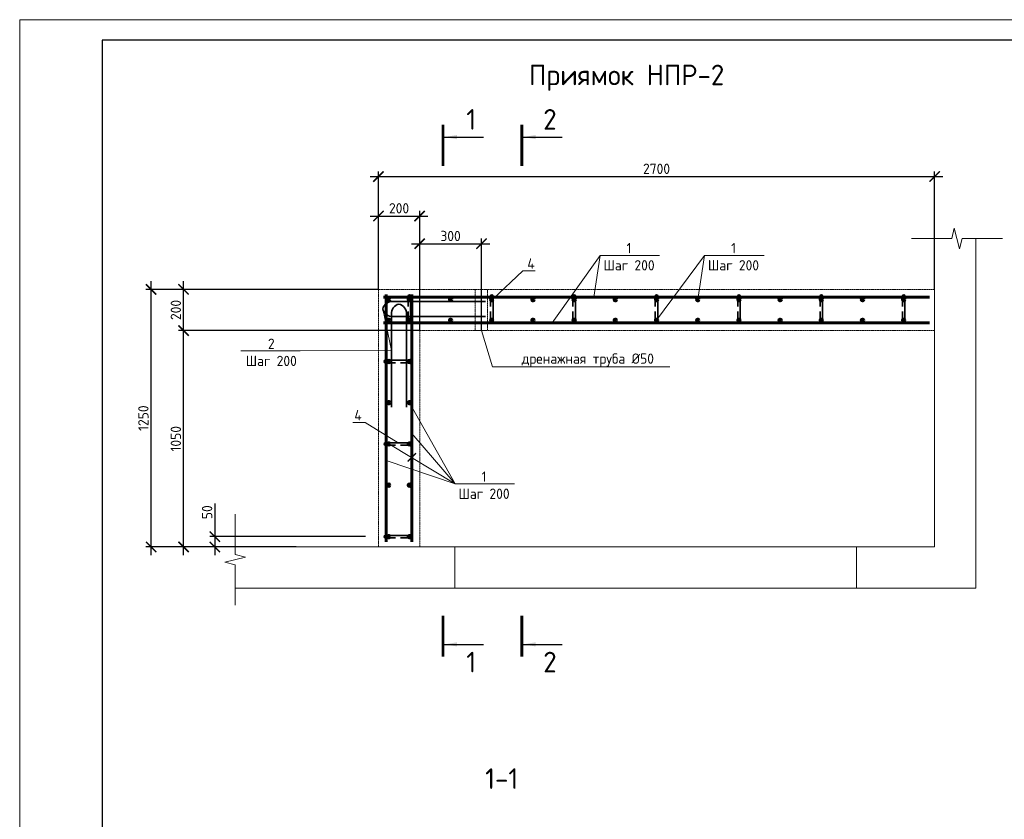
# Model space of a CAD drawing. Header units: millimetres. Extents: x 130535 to 1380046, y -52734 to 121434.
# Tile 22 of 64: x 410135 to 434036, y 14809 to 34210. Entities that reach past the tile are written whole.
import ezdxf
from ezdxf import colors
from ezdxf.entities.mleader import LeaderData, LeaderLine
from ezdxf.enums import TextEntityAlignment as Align
from ezdxf.math import Vec2, Vec3

# ---------------------------------------------------------------- set-up
doc = ezdxf.new("R2010")
doc.units = ezdxf.units.MM
doc.linetypes.add('DASHED', pattern=[7, 5, -2, 0])
doc.layers.get('DEFPOINTS').update_dxf_attribs({"color": 1, "lineweight": 0})
for name, color, linetype, lineweight in [('Основная 0.35', 200, 'Continuous', 35), ('Основная 0.60', 142, 'Continuous', 60), ('РАЗМЕРЫ', 1, 'Continuous', 9), ('Символы 0.20', 1, 'Continuous', 20), ('Текст 5.00', 82, 'Continuous', 50), ('Тонкая', 81, 'Continuous', 20), ('Тонкая 0.20', 30, 'Continuous', 20), ('ТОНКИЕ', 7, 'Continuous', 9), ('Штриховая 0.20', 42, 'DASHED', 20)]:
    doc.layers.add(name, color=color, linetype=linetype, lineweight=lineweight)
doc.layers.add('ТОЛСТЫЕ_ОСНОВНЫЕ', color=6, linetype='Continuous')
doc.styles.add('GOST-2.304_Type-B', font='GOST Common.ttf')
doc.dimstyles.new('СПДС', dxfattribs={"dimscale": 100, "dimtxt": 2.5, "dimasz": 2.5, "dimexe": 1.25, "dimexo": 0, "dimtad": 1, "dimdec": 0, "dimtxsty": 'GOST-2.304_Type-B', "dimblk": 'ARCHTICK', "dimcen": 2.5, "dimdle": 2, "dimadec": 0, "dimazin": 2, "dimtfac": 0.75, "dimtdec": 0, "dimtmove": 1, "dimatfit": 3, "dimfxl": 1, "dimtolj": 1, "dimarcsym": 1})

# ---------------------------------------------------------------- blocks, each defined once
blk = doc.blocks.new('*U5')
at = {"layer": 'ТОЛСТЫЕ_ОСНОВНЫЕ', "color": 6}
blk.add_lwpolyline([(20, 5), (589, 5), (589, 415), (20, 415)], close=True, dxfattribs=at)
at = {"layer": 'ТОНКИЕ'}
blk.add_lwpolyline([(0, 0), (594, 0), (594, 420), (0, 420)], close=True, dxfattribs=at)
blk = doc.blocks.new('_ArchTick')
at = {"color": 0, "linetype": 'ByBlock', "const_width": 0.15}
blk.add_lwpolyline([(-0.5, -0.5), (0.5, 0.5)], dxfattribs=at)
blk = doc.blocks.new('*D420')
at = {"layer": 'DEFPOINTS', "color": 0, "linetype": 'Continuous', "lineweight": 0, "transparency": 16777216}
for p in [(418532, 21667), (414872, 21417), (416844, 21417)]:
    blk.add_point(p, dxfattribs=at)
at = {"layer": 'РАЗМЕРЫ', "color": 0, "linetype": 'Continuous', "lineweight": -2, "transparency": 16777216}
for p, q in [((414872, 22473), (414872, 21667)), ((414872, 21867), (414872, 21217)), ((418532, 21667), (414747, 21667)), ((416844, 21417), (414747, 21417))]:
    blk.add_line(p, q, dxfattribs=at)
at = {"layer": 'РАЗМЕРЫ', "color": 0, "linetype": 'Continuous', "lineweight": -2, "transparency": 16777216, "xscale": 250, "yscale": 250, "zscale": 250}
for p, rotation in [((414872, 21667), 90), ((414872, 21417), 270)]:
    blk.add_blockref('_ArchTick', p, dxfattribs=dict(at, rotation=rotation))
at = {"layer": 'РАЗМЕРЫ', "color": 0, "linetype": 'Continuous', "lineweight": 0, "transparency": 16777216, "insert": (414685, 22260), "char_height": 250, "attachment_point": 5, "rotation": 90, "style": 'GOST-2.304_Type-B'}
blk.add_mtext('\\A1;50', dxfattribs=at)
blk = doc.blocks.new('*D421')
at = {"layer": 'DEFPOINTS', "color": 0, "linetype": 'Continuous', "lineweight": 0, "transparency": 16777216}
for p in [(414112, 26667), (419844, 26667), (415363, 21417)]:
    blk.add_point(p, dxfattribs=at)
at = {"layer": 'РАЗМЕРЫ', "color": 0, "linetype": 'Continuous', "lineweight": -2, "transparency": 16777216}
for p, q in [((414112, 21217), (414112, 26867)), ((419844, 26667), (413987, 26667)), ((415363, 21417), (413987, 21417))]:
    blk.add_line(p, q, dxfattribs=at)
at = {"layer": 'РАЗМЕРЫ', "color": 0, "linetype": 'Continuous', "lineweight": -2, "transparency": 16777216, "xscale": 250, "yscale": 250, "zscale": 250}
for p, rotation in [((414112, 26667), 90), ((414112, 21417), 270)]:
    blk.add_blockref('_ArchTick', p, dxfattribs=dict(at, rotation=rotation))
at = {"layer": 'РАЗМЕРЫ', "color": 0, "linetype": 'Continuous', "lineweight": 0, "transparency": 16777216, "insert": (413925, 24042), "char_height": 250, "attachment_point": 5, "rotation": 90, "style": 'GOST-2.304_Type-B'}
blk.add_mtext('\\A1;1050', dxfattribs=at)
blk = doc.blocks.new('*D422')
at = {"layer": 'DEFPOINTS', "color": 0, "linetype": 'Continuous', "lineweight": 0, "transparency": 16777216}
for p in [(414112, 27667), (418844, 27667), (419844, 26667)]:
    blk.add_point(p, dxfattribs=at)
at = {"layer": 'РАЗМЕРЫ', "color": 0, "linetype": 'Continuous', "lineweight": -2, "transparency": 16777216}
for p, q in [((414112, 26467), (414112, 27867)), ((418844, 27667), (413987, 27667)), ((419844, 26667), (413987, 26667))]:
    blk.add_line(p, q, dxfattribs=at)
at = {"layer": 'РАЗМЕРЫ', "color": 0, "linetype": 'Continuous', "lineweight": -2, "transparency": 16777216, "xscale": 250, "yscale": 250, "zscale": 250}
for p, rotation in [((414112, 27667), 90), ((414112, 26667), 270)]:
    blk.add_blockref('_ArchTick', p, dxfattribs=dict(at, rotation=rotation))
at = {"layer": 'РАЗМЕРЫ', "color": 0, "linetype": 'Continuous', "lineweight": 0, "transparency": 16777216, "insert": (413925, 27167), "char_height": 250, "attachment_point": 5, "rotation": 90, "style": 'GOST-2.304_Type-B'}
blk.add_mtext('\\A1;200', dxfattribs=at)
blk = doc.blocks.new('*D423')
at = {"layer": 'DEFPOINTS', "color": 0, "linetype": 'Continuous', "lineweight": 0, "transparency": 16777216}
for p in [(419844, 29446), (418844, 27667), (419844, 26667)]:
    blk.add_point(p, dxfattribs=at)
at = {"layer": 'РАЗМЕРЫ', "color": 0, "linetype": 'Continuous', "lineweight": -2, "transparency": 16777216}
for p, q in [((418644, 29446), (420044, 29446)), ((418844, 27667), (418844, 29571)), ((419844, 26667), (419844, 29571))]:
    blk.add_line(p, q, dxfattribs=at)
at = {"layer": 'РАЗМЕРЫ', "color": 0, "linetype": 'Continuous', "lineweight": -2, "transparency": 16777216, "xscale": 250, "yscale": 250, "zscale": 250, "rotation": 180}
blk.add_blockref('_ArchTick', (418844, 29446), dxfattribs=at)
at = {"layer": 'РАЗМЕРЫ', "color": 0, "linetype": 'Continuous', "lineweight": -2, "transparency": 16777216, "xscale": 250, "yscale": 250, "zscale": 250}
blk.add_blockref('_ArchTick', (419844, 29446), dxfattribs=at)
at = {"layer": 'РАЗМЕРЫ', "color": 0, "linetype": 'Continuous', "lineweight": 0, "transparency": 16777216, "insert": (419344, 29634), "char_height": 250, "attachment_point": 5, "style": 'GOST-2.304_Type-B'}
blk.add_mtext('\\A1;200', dxfattribs=at)
blk = doc.blocks.new('A$C862932c0')
at = {"layer": 'Основная 0.35'}
for p, q in [((130, 6), (6, 6)), ((6, -6), (56, -6)), ((130, -6), (80, -6))]:
    blk.add_line(p, q, dxfattribs=at)
for centre, start, end in [((6, 0), 90, 270), ((130, 0), 270, 90)]:
    blk.add_arc(centre, 6, start, end, dxfattribs=at)
blk = doc.blocks.new('_None')
blk = doc.blocks.new('*D415')
at = {"layer": 'DEFPOINTS', "color": 0, "linetype": 'Continuous', "lineweight": 0, "transparency": 16777216}
for p in [(432344, 30405), (418844, 29167), (432344, 27667)]:
    blk.add_point(p, dxfattribs=at)
at = {"layer": 'РАЗМЕРЫ', "color": 0, "linetype": 'Continuous', "lineweight": -2, "transparency": 16777216}
for p, q in [((418644, 30405), (432544, 30405)), ((418844, 29167), (418844, 30530)), ((432344, 27667), (432344, 30530))]:
    blk.add_line(p, q, dxfattribs=at)
at = {"layer": 'РАЗМЕРЫ', "color": 0, "linetype": 'Continuous', "lineweight": -2, "transparency": 16777216, "xscale": 250, "yscale": 250, "zscale": 250, "rotation": 180}
blk.add_blockref('_ArchTick', (418844, 30405), dxfattribs=at)
at = {"layer": 'РАЗМЕРЫ', "color": 0, "linetype": 'Continuous', "lineweight": -2, "transparency": 16777216, "xscale": 250, "yscale": 250, "zscale": 250}
blk.add_blockref('_ArchTick', (432344, 30405), dxfattribs=at)
at = {"layer": 'РАЗМЕРЫ', "color": 0, "linetype": 'Continuous', "lineweight": 0, "transparency": 16777216, "insert": (425594, 30592), "char_height": 250, "attachment_point": 5, "style": 'GOST-2.304_Type-B'}
blk.add_mtext('\\A1;2700', dxfattribs=at)
blk = doc.blocks.new('*D416')
at = {"layer": 'DEFPOINTS', "color": 0, "linetype": 'Continuous', "lineweight": 0, "transparency": 16777216}
for p in [(413325, 27667), (416844, 27667), (415363, 21417)]:
    blk.add_point(p, dxfattribs=at)
at = {"layer": 'РАЗМЕРЫ', "color": 0, "linetype": 'Continuous', "lineweight": -2, "transparency": 16777216}
for p, q in [((413325, 21217), (413325, 27867)), ((416844, 27667), (413200, 27667)), ((415363, 21417), (413200, 21417))]:
    blk.add_line(p, q, dxfattribs=at)
at = {"layer": 'РАЗМЕРЫ', "color": 0, "linetype": 'Continuous', "lineweight": -2, "transparency": 16777216, "xscale": 250, "yscale": 250, "zscale": 250}
for p, rotation in [((413325, 27667), 90), ((413325, 21417), 270)]:
    blk.add_blockref('_ArchTick', p, dxfattribs=dict(at, rotation=rotation))
at = {"layer": 'РАЗМЕРЫ', "color": 0, "linetype": 'Continuous', "lineweight": 0, "transparency": 16777216, "insert": (413137, 24542), "char_height": 250, "attachment_point": 5, "rotation": 90, "style": 'GOST-2.304_Type-B'}
blk.add_mtext('\\A1;1250', dxfattribs=at)
blk = doc.blocks.new('*D417')
at = {"layer": 'DEFPOINTS', "color": 0, "linetype": 'Continuous', "lineweight": 0, "transparency": 16777216}
for p in [(421344, 28775), (419844, 26667), (421344, 26667)]:
    blk.add_point(p, dxfattribs=at)
at = {"layer": 'РАЗМЕРЫ', "color": 0, "linetype": 'Continuous', "lineweight": -2, "transparency": 16777216}
for p, q in [((419644, 28775), (421544, 28775)), ((419844, 26667), (419844, 28900)), ((421344, 26667), (421344, 28900))]:
    blk.add_line(p, q, dxfattribs=at)
at = {"layer": 'РАЗМЕРЫ', "color": 0, "linetype": 'Continuous', "lineweight": -2, "transparency": 16777216, "xscale": 250, "yscale": 250, "zscale": 250, "rotation": 180}
blk.add_blockref('_ArchTick', (419844, 28775), dxfattribs=at)
at = {"layer": 'РАЗМЕРЫ', "color": 0, "linetype": 'Continuous', "lineweight": -2, "transparency": 16777216, "xscale": 250, "yscale": 250, "zscale": 250}
blk.add_blockref('_ArchTick', (421344, 28775), dxfattribs=at)
at = {"layer": 'РАЗМЕРЫ', "color": 0, "linetype": 'Continuous', "lineweight": 0, "transparency": 16777216, "insert": (420594, 28962), "char_height": 250, "attachment_point": 5, "style": 'GOST-2.304_Type-B'}
blk.add_mtext('\\A1;300', dxfattribs=at)

msp = doc.modelspace()

# ---------------------------------------------------------------- linework, layer by layer
at = {"layer": 'Основная 0.35'}
for p, q in [((421446, 27371.1), (419196, 27371.1)), ((419340.9, 27311.5), (419339.1, 27311.5)), ((418946, 27189.9), (418946, 27191.7)), ((419159.7, 24811.5), (419159.7, 27061.5)), ((421446, 27010.5), (419196, 27010.5)), ((419520.3, 24811.5), (419520.3, 27061.5))]:
    msp.add_line(p, q, dxfattribs=at)
for centre, start, end in [((419173.4, 27139.1), 84.44835, 167.41224), ((419391.7, 27084), 102.58776, 185.55165), ((419288.3, 27084), 354.44835, 77.41224), ((419173.4, 27242.5), 192.58776, 275.55165)]:
    msp.add_arc(centre, 233.1, start, end, dxfattribs=at)
at = {"layer": 'Основная 0.60'}
for p, q in [((419034.1, 27541.9), (419034.1, 21541.9)), ((419654.1, 27541.9), (419654.1, 21541.9)), ((432219.1, 27476.9), (418969.1, 27476.9)), ((432219.1, 26856.9), (418969.1, 26856.9))]:
    msp.add_line(p, q, dxfattribs=at)
for centre in [(419094.1, 27416.9), (419094.1, 27416.9), (419594.1, 27416.9), (420594.1, 27416.9), (421594.1, 27416.9), (422594.1, 27416.9), (423594.1, 27416.9), (424594.1, 27416.9), (425594.1, 27416.9), (426594.1, 27416.9), (427594.1, 27416.9), (428594.1, 27416.9), (429594.1, 27416.9), (430594.1, 27416.9), (431594.1, 27416.9), (419094.1, 26916.9), (419594.1, 26916.9), (420594.1, 26916.9), (421594.1, 26916.9), (422594.1, 26916.9), (423594.1, 26916.9), (424594.1, 26916.9), (425594.1, 26916.9), (426594.1, 26916.9), (427594.1, 26916.9), (428594.1, 26916.9), (429594.1, 26916.9), (430594.1, 26916.9), (431594.1, 26916.9), (419094.1, 25916.9), (419594.1, 25916.9), (419094.1, 24916.9), (419594.1, 24916.9), (419094.1, 23916.9), (419594.1, 23916.9), (419094.1, 22916.9), (419594.1, 22916.9), (419094.1, 21666.9), (419594.1, 21666.9)]:
    msp.add_circle(centre, 30, dxfattribs=at)
at = {"layer": 'РАЗМЕРЫ', "linetype": 'Continuous', "lineweight": 0}
for p, q in [((432344.1, 28902.2), (432344.1, 21416.9)), ((433344.1, 28902.2), (433344.1, 20416.9)), ((423059, 26856.9), (424224.9, 28492.5)), ((425594.1, 26916.9), (426760, 28492.5)), ((420704.9, 22949.3), (419654.1, 24173.5)), ((419094.1, 23916.9), (420704.9, 22949.3)), ((420704.9, 22949.3), (419034.1, 23514.5))]:
    msp.add_line(p, q, dxfattribs=at)
at = {"layer": 'Тонкая'}
for points in [[(431779.4, 28902.2), (431929.4, 28902.2), (432758.9, 28902.2), (432821.4, 29152.2), (432946.4, 28652.2), (433008.9, 28902.2), (433838.4, 28902.2), (433988.4, 28902.2)], [(415363.2, 20002.1), (415363.2, 20152.1), (415363.2, 20981.6), (415113.2, 21044.1), (415613.2, 21169.1), (415363.2, 21231.6), (415363.2, 22061.1), (415363.2, 22211.1)]]:
    msp.add_lwpolyline(points, dxfattribs=at)
at = {"layer": 'Тонкая 0.20'}
msp.add_line((415363.2, 21416.9), (420694.1, 21416.9), dxfattribs=at)
at = {"layer": 'Тонкая 0.20', "ltscale": 6}
for p, q in [((430458.9, 21416.9), (432344.1, 21416.9)), ((415363.2, 20416.9), (433344.1, 20416.9))]:
    msp.add_line(p, q, dxfattribs=at)
at = {"layer": 'Тонкая 0.20'}
msp.add_lwpolyline([(420694.1, 21416.9), (430444.1, 21416.8), (430444.1, 20416.9), (420694.1, 20416.9)], close=True, dxfattribs=at)
at = {"layer": 'ТОНКИЕ', "linetype": 'Continuous', "lineweight": 25, "ltscale": 200}
for p, q in [((420445.9, 31361.3), (421395.9, 31361.3)), ((422356.4, 31361.3), (423306.4, 31361.3)), ((420445.9, 19053.5), (421395.9, 19053.5)), ((422356.4, 19053.5), (423306.4, 19053.5))]:
    msp.add_line(p, q, dxfattribs=at)
at = {"layer": 'ТОНКИЕ', "linetype": 'Continuous', "lineweight": 25, "ltscale": 200, "const_width": 70}
for points in [[(420410.9, 31661.3), (420410.9, 30661.3)], [(422321.4, 31661.3), (422321.4, 30661.3)], [(420410.9, 18753.5), (420410.9, 19753.5)], [(422321.4, 18753.5), (422321.4, 19753.5)]]:
    msp.add_lwpolyline(points, dxfattribs=at)
at = {"layer": 'ТОНКИЕ', "linetype": 'Continuous', "lineweight": 25, "ltscale": 200}
for points in [[(420445.9, 31361.3), (420746.4, 31411.6), (420746.4, 31311)], [(422356.4, 31361.3), (422656.8, 31411.6), (422656.8, 31311)], [(420445.9, 19053.5), (420746.4, 19103.8), (420746.4, 19003.3)], [(422356.4, 19053.5), (422656.8, 19103.8), (422656.8, 19003.3)]]:
    msp.add_solid(points, dxfattribs=at)
at = {"layer": 'Штриховая 0.20'}
for p, q in [((432344.1, 27666.9), (418844.1, 27666.9)), ((418844.1, 27666.9), (418844.1, 21416.9)), ((419844.1, 21416.9), (419844.1, 26666.9)), ((419844.1, 26666.9), (432344.1, 26666.9)), ((418844.1, 21416.9), (419844.1, 21416.9)), ((430844.1, 21416.9), (431844.1, 21416.9))]:
    msp.add_line(p, q, dxfattribs=at)
msp.add_lwpolyline([(421194.1, 27666.9), (421194.1, 26666.9), (421494.1, 26666.9), (421494.1, 27666.9)], close=True, dxfattribs=at)

# ---------------------------------------------------------------- block references
at = {"xscale": 100, "yscale": 100, "zscale": 100}
msp.add_blockref('*U5', (410134.8, -7790.1), dxfattribs=at)
at = {"layer": 'Символы 0.20'}
for name, p, xscale, yscale, zscale, rotation in [('A$C862932c0', (419594.1, 27530.8), 5, 5, 5, 270), ('A$C862932c0', (421594.1, 27530.8), 5, 5, 5, 270), ('A$C862932c0', (423594.1, 27530.8), 5, 5, 5, 270), ('A$C862932c0', (425594.1, 27530.8), 5, 5, 5, 270), ('A$C862932c0', (427594.1, 27530.8), 5, 5, 5, 270), ('A$C862932c0', (429594.1, 27530.8), 5, 5, 5, 270), ('A$C862932c0', (431594.1, 27530.8), 5, 5, 5, 270), ('_ArchTick', (419654.1, 23591.7), 200, 200, 200, 180.0000000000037)]:
    msp.add_blockref(name, p, dxfattribs=dict(at, xscale=xscale, yscale=yscale, zscale=zscale, rotation=rotation))
at = {"layer": 'Символы 0.20', "xscale": 5, "yscale": 5, "zscale": 5}
for p in [(418980.2, 25916.9), (418980.2, 23916.9), (418980.2, 21666.9)]:
    msp.add_blockref('A$C862932c0', p, dxfattribs=at)

# ---------------------------------------------------------------- texts
at = {"layer": 'Текст 5.00', "style": 'GOST-2.304_Type-B'}
for s, p in [('Приямок НПР-2', (424868, 32869.2)), ('1-1', (421835.3, 15795.7)), ('1-1', (421835.3, 15795.7))]:
    msp.add_text(s, height=500, dxfattribs=at).set_placement(p, align=Align.MIDDLE_CENTER)
at = {"layer": 'ТОНКИЕ', "linetype": 'Continuous', "lineweight": 0, "char_height": 500, "attachment_point": 5, "style": 'GOST-2.304_Type-B'}
for s, insert in [('1', (421095.9, 31791.3)), ('2', (423006.4, 31791.3)), ('2', (423006.4, 18623.5)), ('1', (421095.9, 18623.5))]:
    msp.add_mtext_dynamic_manual_height_columns(s, width=723.88, gutter_width=25, heights=[0], dxfattribs=dict(at, insert=insert))

# ---------------------------------------------------------------- dimensions: what is measured, and where the dimension line sits
at = {"layer": 'РАЗМЕРЫ', "color": 3, "linetype": 'Continuous', "lineweight": 0}
for base, p1, p2, picture, middle in [((432344.1, 30404.9), (418844.1, 29166.9), (432344.1, 27666.9), '*D415', (425594.1, 30592.4)), ((419844.1, 29446.4), (418844.1, 27666.9), (419844.1, 26666.9), '*D423', (419344.1, 29633.9)), ((421344.1, 28774.9), (419844.1, 26666.9), (421344.1, 26666.9), '*D417', (420594.1, 28962.4))]:
    dim = msp.add_linear_dim(base=base, p1=p1, p2=p2, dimstyle='СПДС', override={"dimlfac": 0.2}, dxfattribs=at)
    dim.commit()
    dim.dimension.update_dxf_attribs({"geometry": picture, "text_midpoint": middle})
for base, p1, p2, angle, picture, middle in [((413324.7, 27666.9), (415363.2, 21416.9), (416844.1, 27666.9), 90, '*D416', (413137.2, 24541.9)), ((414112.3, 27666.9), (419844.1, 26666.9), (418844.1, 27666.9), 270, '*D422', (413924.8, 27166.9)), ((414112.3, 26666.9), (415363.2, 21416.9), (419844.1, 26666.9), 270, '*D421', (413924.8, 24041.9))]:
    dim = msp.add_linear_dim(base=base, p1=p1, p2=p2, angle=angle, dimstyle='СПДС', override={"dimlfac": 0.2}, dxfattribs=at)
    dim.commit()
    dim.dimension.update_dxf_attribs({"geometry": picture, "text_midpoint": middle})
dim = msp.add_linear_dim(base=(414872.1, 21416.9), p1=(418531.9, 21666.9), p2=(416844.1, 21416.9), angle=270, dimstyle='СПДС', override={"dimlfac": 0.2}, dxfattribs=at)
dim.commit()
dim.dimension.update_dxf_attribs({"geometry": '*D420', "text_midpoint": (414853.3, 22260), "dimtype": 160})

# ---------------------------------------------------------------- leaders
at = {"layer": 'Символы 0.20'}
ml = msp.add_multileader_mtext('Standard', dxfattribs=at)
ml.set_content('1\\PШаг 200', color=256, style='GOST-2.304_Type-B')
ml.set_leader_properties(color=256, linetype='ByLayer', lineweight=-1)
ml.set_arrow_properties(name='NONE')
ml.build(insert=Vec2(0, 0))
ml.multileader.update_dxf_attribs({"text_left_attachment_type": 6, "text_right_attachment_type": 6, "dogleg_length": 1, "arrow_head_size": 18, "scale": 20})
ctx = ml.context
ctx.base_point, ctx.scale, ctx.char_height, ctx.arrow_head_size, ctx.landing_gap_size, ctx.plane_origin = Vec3(424324.9, 28492.5), 20, 250, 18, 9, Vec3(420474.2, 28109.1)
ctx.left_attachment, ctx.right_attachment, ctx.text_align_type = 6, 6, 1
notes = []
notes.append((ctx, [(0, (1, 1, 0), (424224.9, 28492.5), (1, 0), 100, [(0, [(424068.3, 27476.9)], 0, [])])]))
ctx.mtext.insert, ctx.mtext.alignment, ctx.mtext.flow_direction = Vec3(424926.7, 28792.5), 2, 5
ml = msp.add_multileader_mtext('Standard', dxfattribs=at)
ml.set_content('1\\PШаг 200', color=256, style='GOST-2.304_Type-B')
ml.set_leader_properties(color=256, linetype='ByLayer', lineweight=-1)
ml.set_arrow_properties(name='NONE')
ml.build(insert=Vec2(0, 0))
ml.multileader.update_dxf_attribs({"text_left_attachment_type": 6, "text_right_attachment_type": 6, "dogleg_length": 1, "arrow_head_size": 18, "scale": 20})
ctx = ml.context
ctx.base_point, ctx.scale, ctx.char_height, ctx.arrow_head_size, ctx.landing_gap_size, ctx.plane_origin = Vec3(426860, 28492.5), 20, 250, 18, 9, Vec3(423009.3, 28109.1)
ctx.left_attachment, ctx.right_attachment, ctx.text_align_type = 6, 6, 1
notes.append((ctx, [(0, (1, 1, 0), (426760, 28492.5), (1, 0), 100, [(0, [(426594.1, 27416.9)], 0, [])])]))
ctx.mtext.insert, ctx.mtext.alignment, ctx.mtext.flow_direction = Vec3(427461.8, 28792.5), 2, 5
ml = msp.add_multileader_mtext('Standard', dxfattribs=at)
ml.set_content('4', color=256, style='GOST-2.304_Type-B')
ml.set_leader_properties(color=256, linetype='ByLayer', lineweight=-1)
ml.set_arrow_properties(name='NONE')
ml.build(insert=Vec2(0, 0))
ml.multileader.update_dxf_attribs({"text_left_attachment_type": 6, "text_right_attachment_type": 6, "dogleg_length": 1, "arrow_head_size": 18, "scale": 20})
ctx = ml.context
ctx.base_point, ctx.scale, ctx.char_height, ctx.arrow_head_size, ctx.landing_gap_size, ctx.plane_origin = Vec3(422448.2, 28117.6), 20, 250, 18, 9, Vec3(420716.2, 25428.7)
ctx.left_attachment, ctx.right_attachment = 6, 6
notes.append((ctx, [(0, (1, 1, 0), (422348.2, 28117.6), (1, 0), 100, [(0, [(421624.1, 27440.8)], 0, [])])]))
ctx.mtext.insert, ctx.mtext.flow_direction = Vec3(422457.2, 28417.6), 5
ml = msp.add_multileader_mtext('Standard', dxfattribs=at)
ml.set_content('2\\PШаг 200', color=256, style='GOST-2.304_Type-B')
ml.set_leader_properties(color=256, linetype='ByLayer', lineweight=-1)
ml.set_arrow_properties(name='NONE')
ml.build(insert=Vec2(0, 0))
ml.multileader.update_dxf_attribs({"text_left_attachment_type": 6, "text_right_attachment_type": 6, "dogleg_length": 1, "arrow_head_size": 18, "scale": 20})
ctx = ml.context
ctx.base_point, ctx.scale, ctx.char_height, ctx.arrow_head_size, ctx.landing_gap_size, ctx.plane_origin = Vec3(415640.1, 26172), 20, 250, 18, 9, Vec3(416063.8, 27816.1)
ctx.left_attachment, ctx.right_attachment, ctx.text_align_type = 6, 6, 1
notes.append((ctx, [(0, (1, 1, 0), (416943.7, 26172), (-1, 0), 100, [(1, [(418946, 27191.7), (419159.7, 26186.5)], 0, [])])]))
ctx.mtext.insert, ctx.mtext.alignment, ctx.mtext.flow_direction = Vec3(416241.9, 26472), 2, 5
ml = msp.add_multileader_mtext('Standard', dxfattribs=at)
ml.set_content('дренажная труба %%C50', color=256, style='GOST-2.304_Type-B')
ml.set_leader_properties(color=256, linetype='ByLayer', lineweight=-1)
ml.set_arrow_properties(name='NONE')
ml.build(insert=Vec2(0, 0))
ml.multileader.update_dxf_attribs({"text_left_attachment_type": 6, "text_right_attachment_type": 6, "dogleg_length": 1, "arrow_head_size": 18, "scale": 20})
ctx = ml.context
ctx.base_point, ctx.scale, ctx.char_height, ctx.arrow_head_size, ctx.landing_gap_size, ctx.plane_origin = Vec3(422254.8, 25786.2), 20, 250, 18, 9, Vec3(421537.9, 22009.4)
ctx.left_attachment, ctx.right_attachment, ctx.text_align_type = 6, 6, 1
notes.append((ctx, [(1, (1, 1, 0), (421615.7, 25786.2), (1, 0), 639.1, [(0, [(421344.1, 26666.9)], 0, [])])]))
ctx.mtext.insert, ctx.mtext.alignment, ctx.mtext.flow_direction = Vec3(423924.4, 26111.2), 2, 5
ml = msp.add_multileader_mtext('Standard', dxfattribs=at)
ml.set_content('1\\PШаг 200', color=256, style='GOST-2.304_Type-B')
ml.set_leader_properties(color=256, linetype='ByLayer', lineweight=-1)
ml.set_arrow_properties(name='NONE')
ml.build(insert=Vec2(0, 0))
ml.multileader.update_dxf_attribs({"text_left_attachment_type": 6, "text_right_attachment_type": 6, "dogleg_length": 1, "arrow_head_size": 18, "scale": 20})
ctx = ml.context
ctx.base_point, ctx.scale, ctx.char_height, ctx.arrow_head_size, ctx.landing_gap_size, ctx.plane_origin = Vec3(420804.9, 22949.3), 20, 250, 18, 9, Vec3(416954.2, 22565.9)
ctx.left_attachment, ctx.right_attachment, ctx.text_align_type = 6, 6, 1
notes.append((ctx, [(0, (1, 1, 0), (420704.9, 22949.3), (1, 0), 100, [(0, [(419594.1, 24916.9)], 0, [])])]))
ctx.mtext.insert, ctx.mtext.alignment, ctx.mtext.flow_direction = Vec3(421406.7, 23249.3), 2, 5
ml = msp.add_multileader_mtext('Standard', dxfattribs=at)
ml.set_content('4', color=256, style='GOST-2.304_Type-B')
ml.set_leader_properties(color=256, linetype='ByLayer', lineweight=-1)
ml.set_arrow_properties(name='NONE')
ml.build(insert=Vec2(0, 0))
ml.multileader.update_dxf_attribs({"text_left_attachment_type": 6, "text_right_attachment_type": 6, "dogleg_length": 1, "arrow_head_size": 18, "scale": 20})
ctx = ml.context
ctx.base_point, ctx.scale, ctx.char_height, ctx.arrow_head_size, ctx.landing_gap_size, ctx.plane_origin = Vec3(418249.8, 24440.2), 20, 250, 18, 9, Vec3(418070.2, 23696.9)
ctx.left_attachment, ctx.right_attachment = 6, 6
notes.append((ctx, [(0, (1, 1, 0), (418517.8, 24440.2), (-1, 0), 100, [(0, [(419320.2, 23946.9)], 0, [])])]))
ctx.mtext.insert, ctx.mtext.flow_direction = Vec3(418258.8, 24740.2), 5
for ctx, leaders in notes:
    for number, flags, end, landing, length, lines in leaders:
        leader = LeaderData()
        leader.index, (leader.has_last_leader_line, leader.has_dogleg_vector, leader.attachment_direction) = number, flags
        leader.last_leader_point, leader.dogleg_vector, leader.dogleg_length = Vec3(end), Vec3(landing), length
        for number, points, colour, breaks in lines:
            line = LeaderLine()
            line.index, line.vertices, line.color, line.breaks = number, Vec3.list(points), colors.encode_raw_color(colour), breaks
            leader.lines.append(line)
        ctx.leaders.append(leader)

doc.saveas('drawing.dxf')
